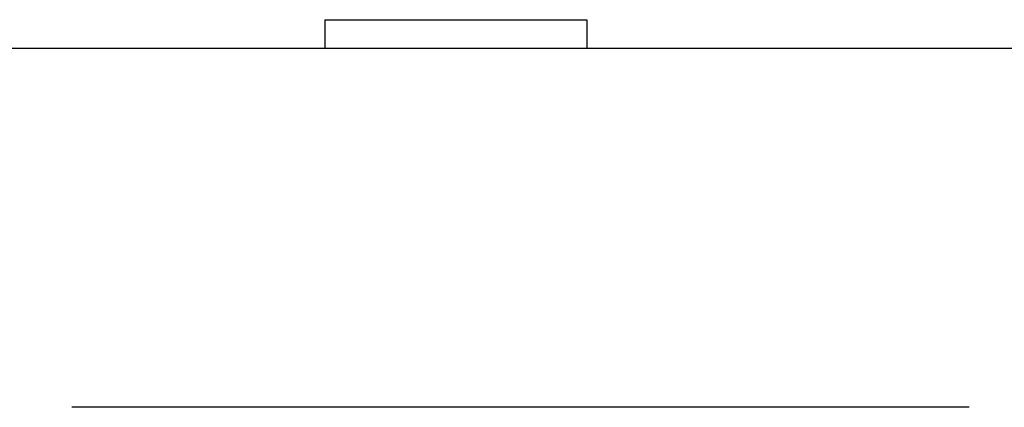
# Model space of a CAD drawing. Header units: inches. Extents: x 3728 to 5725, y -2497 to -825.
# Tile 9 of 15: x 5462 to 5489, y -2379 to -2368. Entities that reach past the tile are written whole.
import ezdxf

# ---------------------------------------------------------------- set-up
doc = ezdxf.new("R2010")
doc.units = ezdxf.units.IN
doc.header["$MEASUREMENT"] = 0
doc.layers.get('0').update_dxf_attribs({"lineweight": 30})
doc.layers.add('TFR-TRI', color=7, linetype='Continuous')

msp = doc.modelspace()

# ---------------------------------------------------------------- linework, layer by layer
for p, q in [((5470.108, -2368.033), (5470.108, -2368.834)), ((5477.408, -2368.033), (5477.408, -2368.834))]:
    msp.add_line(p, q)
at = {"color": 0}
msp.add_line((5488.058, -2378.833), (5463.058, -2378.833), dxfattribs=at)
at = {"layer": 'TFR-TRI', "color": 7}
for p, q in [((5470.108, -2368.033), (5477.408, -2368.033)), ((5493.403, -2368.834), (5458.063, -2368.834))]:
    msp.add_line(p, q, dxfattribs=at)
for centre, radius, start, end in [((5469.983, -2369.333), 0.5, 90, 93.6253), ((5481.133, -2369.133), 0.3, 85.3199, 90)]:
    msp.add_arc(centre, radius, start, end, dxfattribs=at)

doc.saveas('drawing.dxf')
